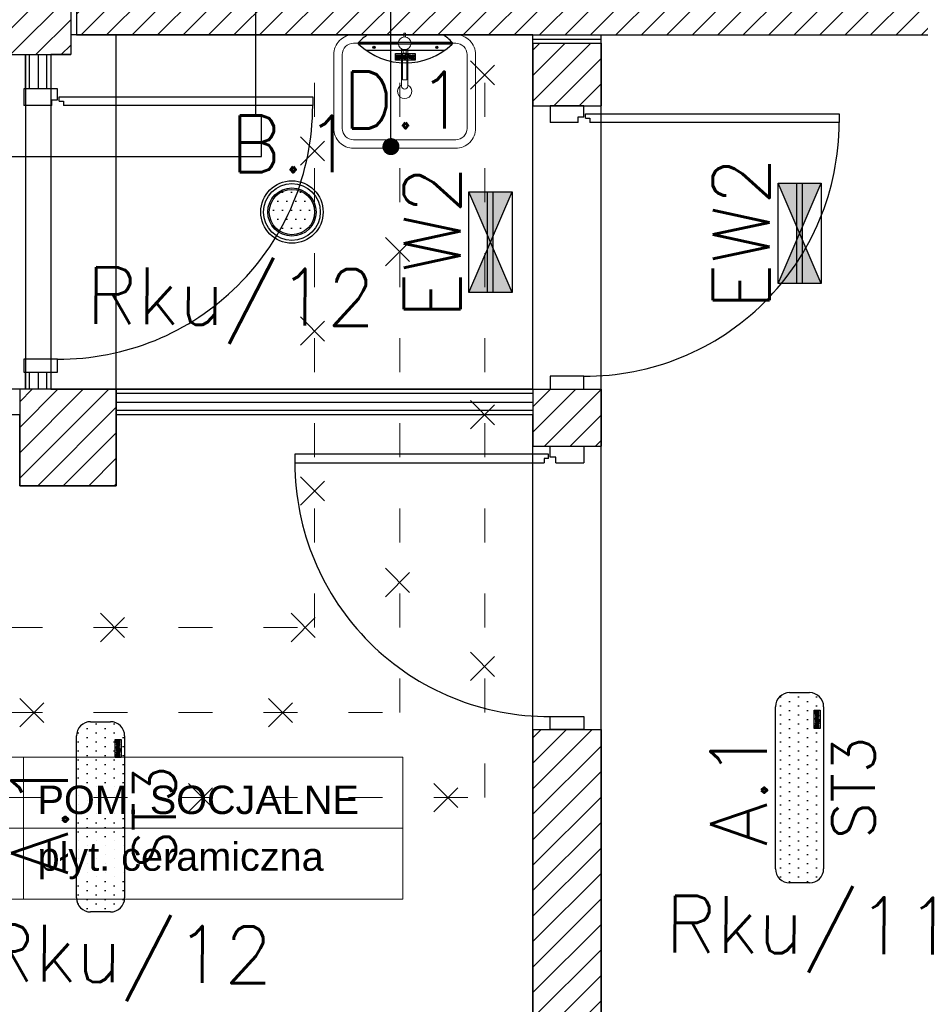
# Model space of a CAD drawing. Header units: millimetres. Extents: x 22250 to 51280, y -5012 to 7692.
# Tile 70 of 183: x 38748 to 39065, y 1827 to 2174. Entities that reach past the tile are written whole.
import ezdxf
from ezdxf import colors
from ezdxf.entities.mleader import LeaderData, LeaderLine
from ezdxf.enums import TextEntityAlignment as Align
from ezdxf.math import Vec2, Vec3

# ---------------------------------------------------------------- set-up
doc = ezdxf.new("R2010")
doc.units = ezdxf.units.MM
doc.linetypes.add('ACAD_ISO03W100', pattern=[30, 12, -18])
for name, color, linetype in [('_BI_LOGO', 140, 'Continuous'), ('_BI_OSW_OPIS', 140, 'Continuous'), ('_BI_OSW_OPRAWY', 140, 'Continuous'), ('E_podklad', 252, 'Continuous')]:
    doc.layers.add(name, color=color, linetype=linetype)
for name, color, linetype, lineweight in [('A_OPISY', 40, 'Continuous', 9), ('A_WYPOSAŻENIE', 181, 'Continuous', 9), ('E_Obwody', 3, 'Continuous', 13)]:
    doc.layers.add(name, color=color, linetype=linetype, lineweight=lineweight)
doc.styles.add('ARIAL', font='arial.ttf')
doc.styles.add('romans', font='romans.shx')
doc.styles.get("Standard").update_dxf_attribs({"font": 'arial.ttf'})
doc.linetypes.add('BATTING', pattern='A,0.0001,-0.1,[134,ltypeshp.shx,S=0.1,R=0,X=-0.1,Y=0],-0.2,[134,ltypeshp.shx,S=0.1,R=180,X=0.1,Y=0],-0.1', length=0.4001)
pattern_1 = [(45, (22896.237, -15796.4403), (-4.490128, 4.490128), [])]

# ---------------------------------------------------------------- blocks, each defined once
blk = doc.blocks.new('um1')
at = {"layer": 'A_WYPOSAŻENIE', "ltscale": 0.5}
for points in [[(-2506.53, 3366.84), (-2524.27, 3366.84, 0.414214), (-2531.27, 3359.84), (-2531.27, 3333.84, 0.414214), (-2524.27, 3326.84), (-2488.27, 3326.84, 0.414214), (-2481.27, 3333.84), (-2481.27, 3359.84, 0.414214), (-2488.27, 3366.84), (-2506.01, 3366.84)], [(-2508.52, 3363.84), (-2524.27, 3363.84, 0.414214), (-2528.27, 3359.84), (-2528.27, 3333.84, 0.414214), (-2524.27, 3329.84), (-2488.27, 3329.84, 0.414214), (-2484.27, 3333.84), (-2484.27, 3359.84, 0.414214), (-2488.27, 3363.84), (-2504.02, 3363.84)]]:
    blk.add_lwpolyline(points, format="xyb", dxfattribs=at)
at = {"layer": 'A_WYPOSAŻENIE'}
for points in [[(-2506.53, 3366.08), (-2506.53, 3367.35), (-2506.01, 3367.35), (-2506.01, 3366.08)], [(-2506.77, 3361.66), (-2506.77, 3360.3), (-2505.77, 3360.3), (-2505.77, 3361.66)]]:
    blk.add_lwpolyline(points, dxfattribs=at)
blk.add_lwpolyline([(-2507.42, 3361.92), (-2507.42, 3348.69, 0.869565), (-2505.12, 3348.69), (-2505.12, 3361.92)], format="xyb", dxfattribs=at)
blk.add_lwpolyline([(-2507.02, 3360.3), (-2505.52, 3360.3), (-2505.52, 3350.99), (-2507.02, 3350.99)], close=True, dxfattribs=at)
blk.add_circle((-2506.27, 3363.85), 2.25, dxfattribs=at)
at = {"layer": 'A_WYPOSAŻENIE', "ltscale": 0.5}
blk.add_arc((-2506.27, 3346.84), 2.5, 117.3871, 62.6129, dxfattribs=at)
blk = doc.blocks.new('*U216')
at = {"lineweight": 5}
for p, q in [((-75, -25), (-75, 25)), ((-75, 25), (0, 25)), ((0, 0), (0, 25)), ((0, 25), (133.76, 25)), ((133.76, 25), (133.76, -25)), ((-75, -25), (0, -25)), ((133.76, -25), (0, -25))]:
    blk.add_line(p, q, dxfattribs=at)
at = {"lineweight": 5, "ltscale": 18.5}
for p, q in [((0, 25), (0, -25)), ((-75, 0), (133.76, 0))]:
    blk.add_line(p, q, dxfattribs=at)
at = {"lineweight": 5, "ltscale": 18.5, "insert": (-5, -10.38), "char_height": 10, "attachment_point": 6, "style": 'ARIAL'}
blk.add_mtext('\\A1;m²', dxfattribs=at)
at = {"lineweight": 5, "style": 'ARIAL'}
blk.add_attdef('1NR', text='', height=10, dxfattribs=at).set_placement((-5, 5), align=Align.RIGHT)
blk.add_attdef('2POM', (5, 5), '', height=10, dxfattribs=at)
blk.add_attdef('4PL2', text='', height=10, dxfattribs=at).set_placement((-24.57, -5), align=Align.TOP_RIGHT)
blk.add_attdef('3POS', text='', height=10, dxfattribs=at).set_placement((5, -5), align=Align.TOP_LEFT)
blk = doc.blocks.new('_Dot')
at = {"color": 0, "linetype": 'ByBlock', "lineweight": -2}
blk.add_line((-0.5, 0), (-1, 0), dxfattribs=at)
at = {"color": 0, "linetype": 'ByBlock', "const_width": 0.5}
blk.add_lwpolyline([(-0.25, 0, 1), (0.25, 0, 1)], format="xyb", close=True, dxfattribs=at)
blk = doc.blocks.new('ROZBIÓRKI_DOM')
at = {"layer": 'A_OPISY', "color": 22, "linetype": 'ACAD_ISO03W100', "true_color": 0xe22908}
for p, q in [((18569.15, 7715.68), (18579.15, 7705.68)), ((18569.15, 7705.68), (18579.15, 7715.68)), ((18509.15, 7688.93), (18519.15, 7678.93)), ((18509.15, 7678.93), (18519.15, 7688.93)), ((18539.15, 7653.44), (18549.15, 7643.44)), ((18539.15, 7643.44), (18549.15, 7653.44)), ((18509.15, 7625.39), (18519.15, 7615.39)), ((18509.15, 7615.39), (18519.15, 7625.39)), ((18569.15, 7595.89), (18579.15, 7585.89)), ((18569.15, 7585.89), (18579.15, 7595.89)), ((18509.15, 7569.03), (18519.15, 7559.03)), ((18509.15, 7559.03), (18519.15, 7569.03)), ((18539.15, 7536.75), (18549.15, 7526.75)), ((18539.15, 7526.75), (18549.15, 7536.75)), ((18438.62, 7520.89), (18448.62, 7510.89)), ((18438.62, 7510.89), (18448.62, 7520.89)), ((18505.84, 7520.89), (18515.84, 7510.89)), ((18505.84, 7510.89), (18515.84, 7520.89)), ((18569.15, 7507.15), (18579.15, 7497.15)), ((18569.15, 7497.15), (18579.15, 7507.15)), ((18410.15, 7490.89), (18420.15, 7480.89)), ((18410.15, 7480.89), (18420.15, 7490.89)), ((18497.9, 7490.89), (18507.9, 7480.89)), ((18497.9, 7480.89), (18507.9, 7490.89)), ((18469.66, 7460.89), (18479.66, 7450.89)), ((18469.66, 7450.89), (18479.66, 7460.89)), ((18556.22, 7460.89), (18566.22, 7450.89)), ((18556.22, 7450.89), (18566.22, 7460.89))]:
    blk.add_line(p, q, dxfattribs=at)
for points in [[(18286.15, 7515.89), (18514.15, 7515.89), (18514.15, 7724.89)], [(18286.15, 7485.89), (18544.15, 7485.89), (18544.15, 7724.89)], [(18286.15, 7455.89), (18574.15, 7455.89), (18574.15, 7724.89)]]:
    blk.add_lwpolyline(points, dxfattribs=at)
blk = doc.blocks.new('B.1')
at = {"layer": '_BI_OSW_OPRAWY'}
h = blk.add_hatch(dxfattribs=at)
h.set_pattern_fill('DOTS', color=256, scale=2)
h.set_pattern_definition([(0, (-6795.4933, -6570), (1.5875, 3.175), [0, -3.175])])
h.paths.add_polyline_path([(8, 0, 1), (-8, 0, 1)])
for radius in [11, 10, 8.5, 8]:
    blk.add_circle((0, 0), radius, dxfattribs=at)
at = {"layer": '_BI_OSW_OPIS', "style": 'romans'}
blk.add_attdef('B.1', text='', height=20, dxfattribs=at).set_placement((0, 14), align=Align.CENTER)
blk = doc.blocks.new('BI_LOGO')
at = {"layer": '_BI_LOGO', "linetype": 'Continuous'}
for p, q in [((0, 2.16), (6.37, 2.16)), ((0, 0), (0, 2.16)), ((6.37, 0), (0, 0)), ((0.17, 0.57), (0.17, 1.93)), ((0.17, 1.93), (0.75, 1.93)), ((0.76, 0.57), (0.17, 0.57)), ((0.45, 1.67), (0.82, 1.67)), ((0.45, 1.39), (0.45, 1.67)), ((0.82, 1.39), (0.45, 1.39)), ((0.45, 1.16), (0.84, 1.16)), ((0.45, 0.81), (0.45, 1.16)), ((0.84, 0.81), (0.45, 0.81)), ((0.75, 1.93), (0.8, 1.93)), ((0.81, 0.57), (0.76, 0.57)), ((0.8, 1.93), (0.84, 1.92)), ((0.86, 0.57), (0.81, 0.57)), ((0.82, 1.67), (0.85, 1.67)), ((0.85, 1.4), (0.82, 1.39)), ((0.84, 1.92), (0.89, 1.92)), ((0.84, 1.16), (0.87, 1.16)), ((0.87, 0.82), (0.84, 0.81)), ((0.85, 1.67), (0.88, 1.66)), ((0.88, 1.4), (0.85, 1.4)), ((0.9, 0.57), (0.86, 0.57)), ((0.87, 1.16), (0.9, 1.15)), ((0.9, 0.82), (0.87, 0.82)), ((0.88, 1.66), (0.9, 1.65)), ((0.9, 1.42), (0.88, 1.4)), ((0.89, 1.92), (0.93, 1.91)), ((0.9, 1.65), (0.92, 1.63)), ((0.92, 1.43), (0.9, 1.42)), ((0.9, 1.15), (0.92, 1.13)), ((0.93, 0.84), (0.9, 0.82)), ((0.94, 0.58), (0.9, 0.57)), ((0.92, 1.63), (0.94, 1.61)), ((0.94, 1.45), (0.92, 1.43)), ((0.92, 1.13), (0.95, 1.12)), ((0.93, 1.91), (0.97, 1.91)), ((0.95, 0.85), (0.93, 0.84)), ((0.94, 1.61), (0.95, 1.59)), ((0.95, 1.47), (0.94, 1.45)), ((0.98, 0.59), (0.94, 0.58)), ((0.95, 1.59), (0.96, 1.57)), ((0.96, 1.5), (0.95, 1.47)), ((0.95, 1.12), (0.96, 1.1)), ((0.96, 0.87), (0.95, 0.85)), ((0.96, 1.57), (0.96, 1.54)), ((0.96, 1.54), (0.96, 1.52)), ((0.96, 1.52), (0.96, 1.5)), ((0.96, 1.1), (0.98, 1.08)), ((0.98, 0.89), (0.96, 0.87)), ((0.97, 1.91), (1, 1.9)), ((0.98, 1.08), (0.99, 1.05)), ((0.99, 0.92), (0.98, 0.89)), ((1.04, 0.61), (0.98, 0.59)), ((0.99, 1.05), (0.99, 1.03)), ((0.99, 1.03), (1, 1)), ((1, 0.94), (0.99, 0.92)), ((1, 1.9), (1.06, 1.88)), ((1, 1), (1, 0.97)), ((1, 0.97), (1, 0.94)), ((1.09, 0.63), (1.04, 0.61)), ((1.06, 1.88), (1.1, 1.86)), ((1.11, 1.31), (1.08, 1.29)), ((1.08, 1.29), (1.13, 1.27)), ((1.14, 0.66), (1.09, 0.63)), ((1.1, 1.86), (1.14, 1.83)), ((1.13, 1.33), (1.11, 1.31)), ((1.16, 1.36), (1.13, 1.33)), ((1.13, 1.27), (1.17, 1.25)), ((1.14, 1.83), (1.18, 1.79)), ((1.18, 0.69), (1.14, 0.66)), ((1.18, 1.39), (1.16, 1.36)), ((1.17, 1.25), (1.2, 1.22)), ((1.18, 1.79), (1.2, 1.76)), ((1.2, 1.43), (1.18, 1.39)), ((1.22, 0.74), (1.18, 0.69)), ((1.2, 1.76), (1.22, 1.72)), ((1.22, 1.46), (1.2, 1.43)), ((1.2, 1.22), (1.23, 1.18)), ((1.22, 1.72), (1.23, 1.68)), ((1.23, 1.5), (1.22, 1.46)), ((1.25, 0.79), (1.22, 0.74)), ((1.23, 1.68), (1.24, 1.64)), ((1.24, 1.54), (1.23, 1.5)), ((1.23, 1.18), (1.25, 1.13)), ((1.24, 1.64), (1.24, 1.59)), ((1.24, 1.59), (1.24, 1.54)), ((1.25, 1.13), (1.27, 1.1)), ((1.26, 0.83), (1.25, 0.79)), ((1.27, 0.87), (1.26, 0.83)), ((1.27, 1.15), (1.28, 1.19)), ((1.27, 1.1), (1.27, 1.15)), ((1.27, 1.05), (1.27, 1.1)), ((1.27, 1.01), (1.27, 1.05)), ((1.27, 0.96), (1.27, 1.01)), ((1.28, 0.91), (1.27, 0.96)), ((1.28, 0.91), (1.27, 0.87)), ((1.28, 1.19), (1.29, 1.23)), ((1.29, 0.88), (1.28, 0.91)), ((1.29, 1.23), (1.3, 1.27)), ((1.3, 0.84), (1.29, 0.88)), ((1.3, 1.27), (1.32, 1.32)), ((1.31, 0.81), (1.3, 0.84)), ((1.33, 0.77), (1.31, 0.81)), ((1.32, 1.32), (1.35, 1.37)), ((1.35, 0.73), (1.33, 0.77)), ((1.35, 1.37), (1.37, 1.41)), ((1.38, 0.7), (1.35, 0.73)), ((1.37, 1.41), (1.4, 1.44)), ((1.4, 0.67), (1.38, 0.7)), ((1.4, 1.44), (1.44, 1.48)), ((1.43, 0.64), (1.4, 0.67)), ((1.47, 0.62), (1.43, 0.64)), ((1.44, 1.48), (1.48, 1.51)), ((1.5, 0.59), (1.47, 0.62)), ((1.48, 1.51), (1.52, 1.54)), ((1.54, 0.58), (1.5, 0.59)), ((1.52, 1.54), (1.56, 1.56)), ((2.18, 0.99), (1.53, 0.98)), ((1.53, 0.98), (1.54, 0.93)), ((1.54, 0.93), (1.56, 0.88)), ((1.58, 0.56), (1.54, 0.58)), ((1.56, 1.56), (1.6, 1.57)), ((1.57, 1.22), (1.56, 1.17)), ((1.56, 1.17), (1.93, 1.17)), ((1.56, 0.88), (1.58, 0.83)), ((1.58, 1.27), (1.57, 1.22)), ((1.61, 1.31), (1.58, 1.27)), ((1.58, 0.83), (1.6, 0.8)), ((1.62, 0.55), (1.58, 0.56)), ((1.6, 1.57), (1.65, 1.58)), ((1.6, 0.8), (1.64, 0.77)), ((1.65, 1.34), (1.61, 1.31)), ((1.66, 0.54), (1.62, 0.55)), ((1.64, 0.77), (1.68, 0.76)), ((1.65, 1.58), (1.7, 1.59)), ((1.7, 1.36), (1.65, 1.34)), ((1.71, 0.53), (1.66, 0.54)), ((1.68, 0.76), (1.73, 0.75)), ((1.7, 1.59), (1.75, 1.59)), ((1.75, 1.36), (1.7, 1.36)), ((1.75, 0.53), (1.71, 0.53)), ((1.73, 0.75), (1.77, 0.75)), ((1.75, 1.59), (1.8, 1.59)), ((1.79, 1.35), (1.75, 1.36)), ((1.8, 0.53), (1.75, 0.53)), ((1.77, 0.75), (1.8, 0.76)), ((1.83, 1.33), (1.79, 1.35)), ((1.8, 1.59), (1.85, 1.58)), ((1.8, 0.76), (1.83, 0.77)), ((1.85, 0.54), (1.8, 0.53)), ((1.87, 1.3), (1.83, 1.33)), ((1.83, 0.77), (1.86, 0.79)), ((1.85, 1.58), (1.89, 1.57)), ((1.9, 0.55), (1.85, 0.54)), ((1.86, 0.79), (1.88, 0.81)), ((1.9, 1.26), (1.87, 1.3)), ((1.88, 0.81), (1.89, 0.83)), ((1.89, 1.57), (1.93, 1.56)), ((1.89, 0.83), (1.9, 0.86)), ((1.92, 1.22), (1.9, 1.26)), ((1.9, 0.86), (2.2, 0.86)), ((1.95, 0.56), (1.9, 0.55)), ((1.93, 1.17), (1.92, 1.22)), ((1.93, 1.56), (1.97, 1.54)), ((1.99, 0.59), (1.95, 0.56)), ((1.97, 1.54), (2.01, 1.51)), ((2.04, 0.61), (1.99, 0.59)), ((2.01, 1.51), (2.05, 1.49)), ((2.08, 0.64), (2.04, 0.61)), ((2.05, 1.49), (2.08, 1.45)), ((2.08, 1.45), (2.11, 1.42)), ((2.11, 0.68), (2.08, 0.64)), ((2.11, 1.42), (2.13, 1.38)), ((2.14, 0.72), (2.11, 0.68)), ((2.13, 1.38), (2.15, 1.34)), ((2.17, 0.76), (2.14, 0.72)), ((2.15, 1.34), (2.18, 1.29)), ((2.17, 1.06), (2.18, 1.11)), ((2.18, 0.99), (2.17, 1.06)), ((2.18, 0.8), (2.17, 0.76)), ((2.18, 1.29), (2.19, 1.25)), ((2.18, 1.15), (2.19, 1.19)), ((2.18, 1.11), (2.18, 1.15)), ((2.18, 0.96), (2.18, 0.99)), ((2.19, 0.91), (2.18, 0.96)), ((2.2, 0.86), (2.18, 0.8)), ((2.19, 1.24), (2.2, 1.28)), ((2.19, 1.25), (2.19, 1.24)), ((2.19, 1.19), (2.19, 1.24)), ((2.21, 0.86), (2.19, 0.91)), ((2.19, 0.46), (2.48, 0.46)), ((2.2, 0.4), (2.19, 0.46)), ((2.2, 1.28), (2.22, 1.32)), ((2.21, 0.36), (2.2, 0.4)), ((2.22, 0.81), (2.21, 0.86)), ((2.22, 0.33), (2.21, 0.36)), ((2.22, 1.32), (2.23, 1.37)), ((2.24, 0.77), (2.22, 0.81)), ((2.24, 0.32), (2.22, 0.33)), ((2.23, 1.37), (2.26, 1.41)), ((2.27, 0.73), (2.24, 0.77)), ((2.26, 0.29), (2.24, 0.32)), ((2.26, 1.41), (2.28, 1.45)), ((2.29, 0.26), (2.26, 0.29)), ((2.29, 0.7), (2.27, 0.73)), ((2.28, 1.45), (2.31, 1.48)), ((2.32, 0.66), (2.29, 0.7)), ((2.33, 0.23), (2.29, 0.26)), ((2.31, 1.48), (2.35, 1.51)), ((2.36, 0.63), (2.32, 0.66)), ((2.38, 0.21), (2.33, 0.23)), ((2.35, 1.51), (2.38, 1.54)), ((2.39, 0.61), (2.36, 0.63)), ((2.38, 1.54), (2.43, 1.56)), ((2.43, 0.18), (2.38, 0.21)), ((2.43, 0.59), (2.39, 0.61)), ((2.43, 1.56), (2.47, 1.57)), ((2.48, 0.58), (2.43, 0.59)), ((2.46, 0.17), (2.43, 0.18)), ((2.43, 0.18), (2.43, 0.18)), ((2.46, 1.15), (2.45, 1.1)), ((2.45, 1.1), (2.45, 1.05)), ((2.45, 1.05), (2.45, 1)), ((2.45, 1), (2.46, 0.96)), ((2.47, 1.19), (2.46, 1.15)), ((2.46, 0.96), (2.47, 0.92)), ((2.5, 0.16), (2.46, 0.17)), ((2.47, 1.57), (2.52, 1.58)), ((2.48, 1.22), (2.47, 1.19)), ((2.47, 0.92), (2.49, 0.88)), ((2.49, 1.26), (2.48, 1.22)), ((2.52, 0.57), (2.48, 0.58)), ((2.48, 0.46), (2.49, 0.43)), ((2.51, 1.28), (2.49, 1.26)), ((2.49, 0.88), (2.51, 0.85)), ((2.49, 0.43), (2.52, 0.41)), ((2.55, 0.16), (2.5, 0.16)), ((2.53, 1.31), (2.51, 1.28)), ((2.51, 0.85), (2.54, 0.83)), ((2.52, 1.58), (2.58, 1.58)), ((2.57, 0.57), (2.52, 0.57)), ((2.52, 0.41), (2.54, 0.38)), ((2.56, 1.32), (2.53, 1.31)), ((2.54, 0.83), (2.57, 0.8)), ((2.54, 0.38), (2.57, 0.37)), ((2.59, 0.16), (2.55, 0.16)), ((2.59, 1.34), (2.56, 1.32)), ((2.57, 0.8), (2.61, 0.79)), ((2.61, 0.57), (2.57, 0.57)), ((2.57, 0.37), (2.62, 0.37)), ((2.58, 1.58), (2.64, 1.58)), ((2.62, 1.34), (2.59, 1.34)), ((2.64, 0.15), (2.59, 0.16)), ((2.61, 0.79), (2.65, 0.79)), ((2.65, 0.57), (2.61, 0.57)), ((2.65, 1.35), (2.62, 1.34)), ((2.62, 0.37), (2.66, 0.37)), ((2.64, 1.58), (2.7, 1.57)), ((2.69, 0.15), (2.64, 0.15)), ((2.71, 1.34), (2.65, 1.35)), ((2.65, 0.79), (2.71, 0.79)), ((2.69, 0.58), (2.65, 0.57)), ((2.66, 0.37), (2.7, 0.37)), ((2.73, 0.59), (2.69, 0.58)), ((2.74, 0.16), (2.69, 0.15)), ((2.7, 1.57), (2.75, 1.55)), ((2.7, 0.37), (2.74, 0.38)), ((2.75, 1.33), (2.71, 1.34)), ((2.71, 0.79), (2.75, 0.81)), ((2.77, 0.6), (2.73, 0.59)), ((2.74, 0.38), (2.77, 0.39)), ((2.78, 0.16), (2.74, 0.16)), ((2.75, 1.55), (2.79, 1.52)), ((2.79, 1.3), (2.75, 1.33)), ((2.75, 0.81), (2.79, 0.83)), ((2.8, 0.62), (2.77, 0.6)), ((2.77, 0.39), (2.8, 0.41)), ((2.83, 0.17), (2.78, 0.16)), ((2.79, 1.52), (2.83, 1.49)), ((2.82, 1.27), (2.79, 1.3)), ((2.79, 0.83), (2.82, 0.87)), ((2.83, 0.64), (2.8, 0.62)), ((2.8, 0.41), (2.83, 0.43)), ((2.84, 1.22), (2.82, 1.27)), ((2.82, 0.87), (2.84, 0.91)), ((2.83, 1.49), (2.86, 1.44)), ((2.86, 0.67), (2.83, 0.64)), ((2.83, 0.43), (2.84, 0.46)), ((2.87, 0.18), (2.83, 0.17)), ((2.86, 1.17), (2.84, 1.22)), ((2.84, 0.91), (2.86, 0.96)), ((2.84, 0.46), (2.85, 0.5)), ((2.85, 0.5), (2.86, 0.54)), ((2.86, 1.44), (2.86, 1.56)), ((2.86, 1.56), (3.13, 1.56)), ((2.87, 1.12), (2.86, 1.17)), ((2.86, 0.96), (2.87, 1.01)), ((2.86, 0.58), (2.86, 0.67)), ((2.86, 0.54), (2.86, 0.58)), ((2.87, 1.06), (2.87, 1.12)), ((2.87, 1.01), (2.87, 1.06)), ((2.9, 0.19), (2.87, 0.18)), ((2.94, 0.2), (2.9, 0.19)), ((2.98, 0.23), (2.94, 0.2)), ((3.02, 0.26), (2.98, 0.23)), ((3.04, 0.29), (3.02, 0.26)), ((3.07, 0.33), (3.04, 0.29)), ((3.09, 0.38), (3.07, 0.33)), ((3.11, 0.43), (3.09, 0.38)), ((3.13, 0.49), (3.11, 0.43)), ((3.13, 1.56), (3.13, 0.72)), ((3.13, 0.72), (3.13, 0.67)), ((3.13, 0.67), (3.13, 0.62)), ((3.13, 0.62), (3.13, 0.58)), ((3.13, 0.58), (3.13, 0.53)), ((3.13, 0.53), (3.13, 0.49)), ((3.22, 0.55), (3.22, 1.9)), ((3.22, 1.9), (3.5, 1.9)), ((3.5, 0.55), (3.22, 0.55)), ((3.5, 1.9), (3.5, 1.46)), ((3.5, 1.46), (3.51, 1.49)), ((3.51, 1.22), (3.5, 1.18)), ((3.5, 1.18), (3.5, 1.13)), ((3.5, 1.13), (3.5, 1.08)), ((3.5, 1.08), (3.5, 0.55)), ((3.51, 1.49), (3.54, 1.51)), ((3.52, 1.25), (3.51, 1.22)), ((3.54, 1.28), (3.52, 1.25)), ((3.54, 1.51), (3.57, 1.53)), ((3.55, 1.3), (3.54, 1.28)), ((3.59, 1.33), (3.55, 1.3)), ((3.57, 1.53), (3.6, 1.55)), ((3.65, 1.35), (3.59, 1.33)), ((3.6, 1.55), (3.64, 1.56)), ((3.64, 1.56), (3.69, 1.58)), ((3.7, 1.36), (3.65, 1.35)), ((3.69, 1.58), (3.73, 1.58)), ((3.74, 1.35), (3.7, 1.36)), ((3.73, 1.58), (3.77, 1.59)), ((3.77, 1.33), (3.74, 1.35)), ((3.77, 1.59), (3.81, 1.59)), ((3.8, 1.31), (3.77, 1.33)), ((3.82, 1.29), (3.8, 1.31)), ((3.81, 1.59), (3.86, 1.58)), ((3.83, 1.26), (3.82, 1.29)), ((3.84, 1.23), (3.83, 1.26)), ((3.85, 1.19), (3.84, 1.23)), ((3.85, 1.15), (3.85, 1.19)), ((3.85, 1.1), (3.85, 1.15)), ((3.85, 0.56), (3.85, 1.1)), ((4.13, 0.56), (3.85, 0.56)), ((3.86, 1.58), (3.9, 1.57)), ((3.9, 1.57), (3.94, 1.56)), ((3.94, 1.56), (3.98, 1.54)), ((3.98, 1.54), (4.01, 1.51)), ((4.01, 1.51), (4.04, 1.48)), ((4.04, 1.48), (4.07, 1.45)), ((4.07, 1.45), (4.09, 1.41)), ((4.09, 1.41), (4.11, 1.36)), ((4.11, 1.36), (4.12, 1.31)), ((4.12, 1.31), (4.12, 1.27)), ((4.12, 1.27), (4.13, 1.22)), ((4.13, 1.22), (4.13, 1.17)), ((4.13, 1.17), (4.13, 0.56)), ((4.14, 1.14), (4.15, 1.18)), ((4.14, 1.09), (4.14, 1.14)), ((4.14, 1.05), (4.14, 1.09)), ((4.14, 1), (4.14, 1.05)), ((4.14, 0.96), (4.14, 1)), ((4.15, 0.92), (4.14, 0.96)), ((4.15, 1.18), (4.16, 1.23)), ((4.16, 0.88), (4.15, 0.92)), ((4.16, 1.23), (4.17, 1.27)), ((4.17, 0.84), (4.16, 0.88)), ((4.17, 1.27), (4.19, 1.32)), ((4.18, 0.8), (4.17, 0.84)), ((4.2, 0.77), (4.18, 0.8)), ((4.19, 1.32), (4.22, 1.36)), ((4.22, 0.73), (4.2, 0.77)), ((4.22, 1.36), (4.24, 1.4)), ((4.25, 0.69), (4.22, 0.73)), ((4.24, 1.4), (4.28, 1.44)), ((4.28, 0.66), (4.25, 0.69)), ((4.28, 1.44), (4.31, 1.47)), ((4.31, 0.64), (4.28, 0.66)), ((4.31, 1.47), (4.35, 1.5)), ((4.34, 0.61), (4.31, 0.64)), ((4.38, 0.59), (4.34, 0.61)), ((4.35, 1.5), (4.39, 1.53)), ((4.41, 0.57), (4.38, 0.59)), ((4.39, 1.53), (4.43, 1.55)), ((5.09, 0.98), (4.41, 0.97)), ((4.41, 0.97), (4.41, 0.93)), ((4.41, 0.93), (4.43, 0.87)), ((4.45, 0.55), (4.41, 0.57)), ((4.43, 1.55), (4.47, 1.57)), ((4.44, 1.22), (4.43, 1.16)), ((4.43, 1.16), (4.79, 1.16)), ((4.43, 0.87), (4.45, 0.83)), ((4.46, 1.27), (4.44, 1.22)), ((4.45, 0.83), (4.48, 0.79)), ((4.49, 0.54), (4.45, 0.55)), ((4.49, 1.32), (4.46, 1.27)), ((4.47, 1.57), (4.52, 1.58)), ((4.48, 0.79), (4.51, 0.77)), ((4.52, 1.34), (4.49, 1.32)), ((4.54, 0.53), (4.49, 0.54)), ((4.51, 0.77), (4.56, 0.75)), ((4.52, 1.58), (4.57, 1.58)), ((4.57, 1.35), (4.52, 1.34)), ((4.58, 0.53), (4.54, 0.53)), ((4.56, 0.75), (4.6, 0.75)), ((4.57, 1.58), (4.62, 1.59)), ((4.63, 1.36), (4.57, 1.35)), ((4.62, 0.53), (4.58, 0.53)), ((4.6, 0.75), (4.64, 0.75)), ((4.62, 1.59), (4.67, 1.58)), ((4.67, 0.53), (4.62, 0.53)), ((4.67, 1.35), (4.63, 1.36)), ((4.64, 0.75), (4.67, 0.75)), ((4.67, 1.58), (4.72, 1.58)), ((4.71, 1.33), (4.67, 1.35)), ((4.67, 0.75), (4.7, 0.76)), ((4.72, 0.54), (4.67, 0.53)), ((4.7, 0.76), (4.73, 0.78)), ((4.74, 1.3), (4.71, 1.33)), ((4.72, 1.58), (4.76, 1.57)), ((4.77, 0.54), (4.72, 0.54)), ((4.73, 0.78), (4.75, 0.8)), ((4.77, 1.26), (4.74, 1.3)), ((4.75, 0.8), (4.77, 0.83)), ((4.76, 1.57), (4.8, 1.55)), ((4.79, 1.21), (4.77, 1.26)), ((4.77, 0.83), (4.78, 0.86)), ((4.82, 0.56), (4.77, 0.54)), ((4.78, 0.86), (5.07, 0.85)), ((4.79, 1.16), (4.79, 1.21)), ((4.8, 1.55), (4.85, 1.53)), ((4.87, 0.58), (4.82, 0.56)), ((4.85, 1.53), (4.88, 1.51)), ((4.91, 0.61), (4.87, 0.58)), ((4.88, 1.51), (4.92, 1.48)), ((4.95, 0.64), (4.91, 0.61)), ((4.92, 1.48), (4.95, 1.45)), ((4.95, 1.45), (4.98, 1.41)), ((4.98, 0.67), (4.95, 0.64)), ((4.98, 1.41), (5, 1.37)), ((5.01, 0.71), (4.98, 0.67)), ((5, 1.37), (5.03, 1.33)), ((5.04, 0.75), (5.01, 0.71)), ((5.03, 1.33), (5.05, 1.29)), ((5.06, 0.8), (5.04, 0.75)), ((5.05, 1.29), (5.06, 1.25)), ((5.06, 1.25), (5.07, 1.21)), ((5.07, 0.85), (5.06, 0.8)), ((5.07, 1.21), (5.08, 1.17)), ((5.08, 1.17), (5.08, 1.12)), ((5.08, 1.12), (5.09, 1.08)), ((5.09, 1.08), (5.09, 1.03)), ((5.09, 1.03), (5.09, 0.98)), ((5.1, 0.55), (5.1, 1.91)), ((5.1, 1.91), (5.37, 1.91)), ((5.37, 0.55), (5.1, 0.55)), ((5.37, 1.91), (5.37, 0.55)), ((5.47, 0.54), (5.47, 1.9)), ((5.47, 1.9), (5.74, 1.9)), ((5.74, 0.54), (5.47, 0.54)), ((5.74, 1.9), (5.74, 0.54)), ((5.84, 1.65), (5.84, 1.91)), ((5.84, 1.91), (6.11, 1.91)), ((6.11, 1.65), (5.84, 1.65)), ((5.84, 0.55), (5.84, 1.55)), ((5.84, 1.55), (6.11, 1.55)), ((6.11, 0.55), (5.84, 0.55)), ((6.11, 1.91), (6.11, 1.65)), ((6.11, 1.55), (6.11, 0.55)), ((6.37, 2.16), (6.37, 0))]:
    blk.add_line(p, q, dxfattribs=at)
blk = doc.blocks.new('D.1_K')
at = {"layer": '_BI_OSW_OPRAWY'}
for p, q in [((-13.83, 5.5), (13.83, 5.5)), ((-11.38, 4.68), (-10.81, 4.12)), ((11.38, 4.68), (10.81, 4.12)), ((-16.5, 3.3), (16.5, 3.3)), ((-16.5, 2.75), (-16.5, 3.3)), ((-16.5, 2.75), (16.5, 2.75)), ((-13.2, 0), (13.2, 0)), ((16.5, 3.3), (16.5, 2.75))]:
    blk.add_line(p, q, dxfattribs=at)
for centre in [(-11.09, 4.4), (11.09, 4.4)]:
    blk.add_circle(centre, 0.398, dxfattribs=at)
for centre, radius, start, end in [((0, -14.02), 23.92, 46.3972, 133.6028), ((-6.6, 11.27), 13.06, 220.7321, 239.6568), ((6.6, 11.27), 13.06, 300.3432, 319.2679)]:
    blk.add_arc(centre, radius, start, end, dxfattribs=at)
at = {"layer": '_BI_OSW_OPRAWY', "xscale": 1.099999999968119, "yscale": 1.099999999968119, "zscale": 1.099999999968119}
blk.add_blockref('BI_LOGO', (-3.5, 6.6), dxfattribs=at)
at = {"layer": '_BI_OSW_OPIS', "style": 'romans'}
blk.add_attdef('D.1', text='', height=20, dxfattribs=at).set_placement((-1.5, 12.3), align=Align.CENTER)
blk = doc.blocks.new('EW2')
at = {"layer": '_BI_OSW_OPRAWY'}
h = blk.add_hatch(color=1, dxfattribs=at)
h.paths.add_polyline_path([(17.7, -7.6), (17.7, 7.6), (0, 0)])
h.paths.add_polyline_path([(0, 0), (-17.7, 7.6), (-17.7, -7.6)])
h = blk.add_hatch(color=256, dxfattribs=at)
h.paths.add_polyline_path([(2.76, 1), (-2.76, 1), (0, 0)])
h.paths.add_polyline_path([(0, 0), (-2.76, 1), (-17.7, 1), (-17.7, -1), (-2.76, -1)])
h.paths.add_polyline_path([(-2.76, -1), (2.76, -1), (0, 0)])
h.paths.add_polyline_path([(0, 0), (2.76, -1), (17.7, -1), (17.7, 1), (2.76, 1)])
for p, q in [((-17.7, -7.6), (17.7, 7.6)), ((-17.7, 7.6), (17.7, -7.6)), ((-17.7, 1), (17.7, 1)), ((-17.7, -1), (17.7, -1))]:
    blk.add_line(p, q, dxfattribs=at)
blk.add_lwpolyline([(-17.7, 7.6), (17.7, 7.6), (17.7, -7.6), (-17.7, -7.6), (-17.7, 7.6)], dxfattribs=at)
at = {"layer": '_BI_OSW_OPIS', "color": 1, "style": 'romans'}
blk.add_attdef('EW2', text='', height=20, dxfattribs=at).set_placement((0, 10.6), align=Align.CENTER)
blk = doc.blocks.new('A.1 ST3')
at = {"layer": '_BI_OSW_OPRAWY'}
h = blk.add_hatch(dxfattribs=at)
h.set_pattern_fill('DOTS', color=256, scale=2)
h.set_pattern_definition([(0, (-2345.8168, -6450), (1.5875, 3.175), [0, -3.175])])
h.paths.add_polyline_path([(33.55, 3.5, 0.414214), (28.55, 8.5), (-28.55, 8.5, 0.414214), (-33.55, 3.5), (-33.55, -3.5, 0.414214), (-28.55, -8.5), (28.55, -8.5, 0.414214), (33.55, -3.5)])
h.paths.add_polyline_path([(20.95, -5.12), (27.31, -5.12), (27.31, -7.27), (20.95, -7.27)], flags=16)
h.paths.add_polyline_path([(22.37, -6.1), (22.3, -6.08), (22.3, -6.1)], flags=0)
h.paths.add_polyline_path([(21.79, -6.11), (22.02, -6.14), (22.03, -6.11)], flags=0)
h.paths.add_polyline_path([(22.08, -5.94), (22.1, -5.91), (21.88, -5.66), (22.06, -5.96)], flags=0)
h.paths.add_polyline_path([(22.16, -5.55), (22.14, -5.51), (22.12, -5.48), (22.09, -5.45), (22.05, -5.42), (22, -5.39), (21.95, -5.37), (21.91, -5.36), (21.87, -5.36), (21.83, -5.35), (21.79, -5.35), (21.74, -5.34), (21.7, -5.34), (21.4, -5.34), (21.4, -5.6), (21.76, -5.6), (22.13, -5.63), (21.94, -5.78), (22.14, -6.04), (22.27, -5.9)], flags=0)
h.paths.add_polyline_path([(21.12, -5.34), (21.12, -6.46), (21.4, -6.46), (21.4, -6.11)], flags=0)
h.paths.add_polyline_path([(23.06, -6.29), (22.85, -6.01), (22.97, -6.29)], flags=0)
h.paths.add_polyline_path([(23.07, -6.41), (23.07, -6.38), (23.02, -6.4), (23.03, -6.41)], flags=0)
h.paths.add_polyline_path([(22.6, -5.93), (22.64, -5.92), (23.02, -5.87), (23.06, -5.86), (23.05, -5.85), (23.03, -5.82), (22.99, -5.79), (22.96, -5.76), (22.92, -5.73), (22.88, -5.72), (22.84, -5.7), (22.79, -5.69), (22.76, -5.68), (22.56, -5.96)], flags=0)
h.paths.add_polyline_path([(22.5, -6.39), (22.53, -6.44), (22.55, -6.48), (22.58, -6.5), (22.63, -6.51), (22.68, -6.52), (22.72, -6.52), (23.08, -6.45), (23.1, -6.32), (22.53, -6.64), (22.49, -6.34)], flags=0)
h.paths.add_polyline_path([(23.58, -5.69), (23.81, -5.72), (23.81, -5.64), (23.47, -5.69), (23.52, -5.69)], flags=0)
h.paths.add_polyline_path([(25.15, -5.79), (25.1, -6.09), (25.17, -5.8)], flags=0)
h.paths.add_polyline_path([(25.35, -6.3), (25.36, -6.35), (25.38, -6.4), (25.38, -6.41), (25.78, -6.41), (25.76, -6.29)], flags=0)
h.paths.add_polyline_path([(26.05, -6.11), (26.03, -6.11), (26.05, -6.34)], flags=0)
h.paths.add_polyline_path([(25.08, -6.59), (25.09, -6.6), (25.08, -5.96)], flags=0)
h.paths.add_polyline_path([(26.32, -5.37), (26.69, -5.37), (26.78, -5.37), (26.78, -5.36), (27.06, -5.36), (27.06, -5.62), (27.06, -5.72), (27.06, -5.72), (27.06, -6.72), (26.79, -6.72), (26.69, -6.72), (26.69, -6.73), (26.32, -6.73)], flags=0)
h.paths.add_polyline_path([(21.71, -6.71), (21.76, -6.7), (21.8, -6.7), (21.85, -6.7), (21.89, -6.69), (21.93, -6.68), (21.98, -6.67), (22.04, -6.64), (22.09, -6.61), (22.13, -6.58), (22.16, -6.54), (22.24, -6.41), (22.22, -6.37), (22.19, -6.58), (22.22, -6.59), (22.21, -6.17), (22.14, -5.95), (22.46, -5.74), (22.5, -5.72), (22.55, -5.7), (22.93, -5.61), (23.14, -6.01), (23.15, -5.99), (23.16, -5.95), (23.18, -5.91), (23.35, -5.58), (23.68, -5.71), (24.16, -5.71), (24.16, -5.37), (24.44, -5.37), (24.44, -5.65), (25.07, -5.71), (25.07, -5.83), (25.51, -5.67), (25.5, -5.69), (25.84, -5.64), (25.97, -5.94), (25.95, -5.9), (25.93, -5.86), (25.9, -5.82), (25.87, -5.79), (25.83, -5.76), (25.79, -5.74), (25.75, -5.72), (25.71, -5.71), (25.66, -5.69), (25.62, -5.69), (25.6, -5.69), (25.6, -5.7), (25.72, -6.01), (25.69, -5.97), (25.65, -5.94), (25.61, -5.92), (25.57, -5.92), (25.52, -5.92), (25.47, -5.93), (25.22, -6.1), (25.02, -5.83), (25.05, -5.88), (25.4, -5.71), (25.84, -6.11), (25.6, -6.74), (25.62, -6.74), (25.67, -6.74), (25.72, -6.73), (25.77, -6.71), (25.81, -6.69), (25.86, -6.67), (25.9, -6.64), (25.93, -6.6), (25.96, -6.56), (25.98, -6.52), (26, -6.47), (26.11, -6.09), (25.93, -5.86), (26.13, -6.17), (25.89, -6.76), (25.21, -6.73), (25.2, -6.72), (24.8, -6.72), (24.8, -6.17), (24.8, -6.12), (24.79, -6.08), (24.79, -6.04), (24.78, -6.01), (24.76, -5.98), (24.74, -5.96), (24.72, -5.94), (24.68, -5.93), (24.64, -5.92), (24.59, -5.92), (24.54, -5.95), (24.5, -5.97), (24.48, -5.99), (24.46, -6.02), (24.45, -6.06), (24.45, -6.09), (24.44, -6.14), (24.44, -6.19), (24.44, -6.72), (24.2, -6.72), (23.87, -7.14), (23.49, -7.11), (23.45, -7.11), (23.41, -7.1), (23.37, -7.09), (23.32, -7.07), (23.28, -7.04), (22.98, -6.82), (23.01, -6.75), (22.99, -6.75), (23.04, -6.8), (23.06, -6.72), (22.37, -6.75), (22.3, -6.58), (21.84, -6.71)], flags=0)
h.paths.add_polyline_path([(23.14, -6.02), (23.2, -6.26), (23.25, -6.3), (23.26, -6.28), (23.12, -5.98)], flags=0)
h.paths.add_polyline_path([(22.12, -6.23), (22.27, -6.5), (22.11, -6.17), (22.29, -5.91)], flags=0)
h.paths.add_polyline_path([(23.53, -5.72), (23.77, -6.01), (23.79, -6.05), (23.8, -6.1), (23.81, -6.15), (23.82, -6.21), (23.81, -6.27), (23.81, -6.31), (23.81, -6.77), (23.17, -6.65), (23.13, -6.32), (23.14, -6.37), (23.15, -6.41), (23.22, -6.6), (23.42, -6.81), (23.42, -6.81), (23.66, -6.7), (23.65, -6.69), (23.61, -6.7), (23.76, -6.41), (23.73, -6.44), (23.46, -6.62), (23.4, -6.27), (23.4, -6.23), (23.4, -6.17), (23.41, -6.13), (23.41, -6.08)], flags=0)
h.paths.add_polyline_path([(23.65, -6.48), (23.84, -6.42), (23.76, -7.11), (23.77, -7.1), (23.81, -7.09), (23.85, -7.08), (23.89, -7.07), (23.93, -7.04), (24.08, -6.91), (24.08, -6.66), (24.08, -6.81), (24.08, -6.71), (24.06, -7.08), (23.6, -7.13), (23.27, -6.52)], flags=0)
h.paths.add_polyline_path([(24.67, -5.69), (25.02, -5.65), (25.07, -6), (25.1, -6.37), (25.17, -6.7), (25.48, -6.74), (25.14, -6.67), (25.1, -6.36), (25.1, -6.37), (25.07, -6), (25.06, -5.96), (25.06, -5.91), (24.95, -5.61), (24.63, -5.7)], flags=0)
h.paths.add_polyline_path([(25.16, -5.91), (24.99, -6.24), (25.15, -6.51), (24.99, -6.18)], flags=0)
for p, q in [((-28.55, 8.5), (28.55, 8.5)), ((-33.55, -3.5), (-33.55, 3.5)), ((33.55, 3.5), (33.55, -3.5)), ((28.55, -8.5), (-28.55, -8.5))]:
    blk.add_line(p, q, dxfattribs=at)
for centre, start, end in [((-28.55, 3.5), 90, 180), ((28.55, 3.5), 0, 90), ((-28.55, -3.5), 180, 270), ((28.55, -3.5), 270, 0)]:
    blk.add_arc(centre, 5, start, end, dxfattribs=at)
blk.add_blockref('BI_LOGO', (20.95, -7.27), dxfattribs=at)
at = {"layer": '_BI_OSW_OPIS', "style": 'romans'}
blk.add_attdef('A.1', text='', height=20, dxfattribs=at).set_placement((0, 11.5), align=Align.CENTER)
blk.add_attdef('ST3', text='', height=15, dxfattribs=at).set_placement((0, -11.5), align=Align.TOP_CENTER)

msp = doc.modelspace()

# ---------------------------------------------------------------- hatches: boundary and pattern name
at = {"layer": 'E_podklad'}
h = msp.add_hatch(dxfattribs=at)
h.set_pattern_fill('ANSI31', color=256, scale=2)
h.set_pattern_definition(pattern_1)
h.paths.add_polyline_path([(39412.73, 2212.13), (38810.73, 2212.13), (38810.73, 2865.13), (38767.73, 2865.13), (38767.73, 2169.13), (39412.73, 2169.13)])
h.paths.add_polyline_path([(38765.73, 2865.13), (38738.73, 2865.13), (38738.73, 2574.13), (38723.73, 2574.13), (38723.73, 2205.13), (38580.73, 2205.13), (38580.73, 2162.13), (38765.73, 2162.13)])
h.paths.add_polyline_path([(38810.73, 3149.13), (38738.73, 3149.13), (38738.73, 3093.13), (38810.73, 3093.13)])
h.paths.add_polyline_path([(38810.73, 3444.13), (38767.73, 3444.13), (38767.73, 3379.13), (38810.73, 3379.13)])
h.paths.add_polyline_path([(38767.73, 3444.13), (38738.73, 3444.13), (38738.73, 3379.13), (38767.73, 3379.13)])
h.paths.add_polyline_path([(38838.73, 3487.13), (38767.73, 3487.13), (38767.73, 3492.13), (38592.76, 3492.13), (38592.76, 3484.13), (38592.73, 3449.13), (38724.73, 3449.13), (38724.73, 3444.13), (38838.73, 3444.13)])
h.paths.add_polyline_path([(39119.73, 3487.13), (39075.73, 3487.13), (39075.73, 3479.13), (39075.73, 3444.13), (39119.73, 3444.13)])
h.paths.add_polyline_path([(38366.73, 3492.13), (38315.73, 3492.13), (38315.73, 3484.13), (38315.73, 3449.13), (38366.73, 3449.13)])
h.paths.add_polyline_path([(38089.73, 3492.13), (37902.73, 3492.13), (37902.73, 3376.13), (37910.73, 3376.13), (37945.73, 3376.13), (37945.73, 3449.13), (38089.73, 3449.13)])
h.paths.add_polyline_path([(37945.73, 3156.13), (37902.73, 3156.13), (37902.73, 3100.13), (37910.73, 3100.13), (37945.73, 3100.13)])
h.paths.add_polyline_path([(37945.73, 2868.13), (37902.73, 2868.13), (37902.73, 2268.13), (37945.73, 2268.13)])
h.paths.add_polyline_path([(38421.73, 2053.13), (37945.73, 2053.13), (37945.73, 2072.13), (37902.73, 2072.13), (37902.73, 2010.13), (38421.73, 2010.13), (38421.73, 2022.05)])
h.paths.add_polyline_path([(38623.73, 2053.13), (38599.73, 2053.13), (38580.73, 2053.13), (38521.73, 2053.13), (38521.73, 2010.13), (38623.73, 2010.13)])
h = msp.add_hatch(dxfattribs=at)
h.set_pattern_fill('ANSI31', color=256, scale=2)
h.set_pattern_definition(pattern_1)
h.paths.add_polyline_path([(38781.73, 2044.13), (38747.73, 2044.13), (38747.73, 2010.13), (38781.73, 2010.13)])
h.paths.add_polyline_path([(38723.73, 2313.13), (38560.73, 2313.13), (38560.73, 2287.13), (38580.64, 2287.13), (38590.73, 2287.13), (38590.73, 2297.13), (38723.73, 2297.13)])
h.paths.add_polyline_path([(38068.73, 2287.13), (38068.73, 2302.13), (38460.73, 2302.13), (38460.73, 2287.13), (38460.73, 2313.13), (37945.73, 2313.13), (37945.73, 2287.13)])
at = {"layer": 'E_podklad', "ltscale": 2}
h = msp.add_hatch(dxfattribs=at)
h.set_pattern_fill('ANSI31', color=256, scale=2)
h.set_pattern_definition([(45, (21569.699, -18526.9925), (-4.490128, 4.490128), [])])
h.paths.add_polyline_path([(39536.73, 2166.13), (39512.73, 2166.13), (39512.73, 1778.13), (39536.73, 1778.13)])
h.paths.add_polyline_path([(39073.73, 1778.13), (39073.73, 1754.13), (39202.96, 1754.13), (39202.96, 1778.13)])
h.paths.add_polyline_path([(38838.73, 1778.13), (38838.73, 1754.13), (38973.73, 1754.13), (38973.73, 1778.13)])
h.paths.add_polyline_path([(38952.73, 1924.13), (38928.73, 1924.13), (38928.73, 1778.13), (38952.73, 1778.13)])
h.paths.add_polyline_path([(38952.73, 2024.13), (38952.73, 2044.13), (38928.73, 2044.13), (38928.73, 2024.13)])
h.paths.add_polyline_path([(38952.73, 2166.13), (38928.73, 2166.13), (38928.73, 2144.13), (38952.73, 2144.13)])
h.paths.add_polyline_path([(38623.73, 2007.13), (38599.73, 2007.13), (38599.73, 1754.13), (38688.73, 1754.13), (38688.73, 1762.13), (38688.73, 1778.13), (38623.73, 1778.13)])
h.paths.add_polyline_path([(39663.73, 1754.13), (39663.73, 1778.13), (39202.96, 1778.13), (39202.96, 1754.13)])
h.paths.add_polyline_path([(39813.73, 1778.13), (39813.73, 1754.13), (39927.73, 1754.13), (39927.73, 1994.13), (39927.73, 2012.13), (39903.73, 2012.13), (39903.73, 1994.13), (39903.73, 1778.13)])

# ---------------------------------------------------------------- linework, layer by layer
for p, q in [((38765.73, 2865.13), (38765.73, 2162.13)), ((38767.73, 2865.13), (38767.73, 2169.13)), ((38781.73, 2044.13), (38781.73, 2169.13)), ((38928.73, 2166.13), (38928.73, 2169.13)), ((38952.73, 2166.13), (38952.73, 2169.13)), ((38928.73, 2166.13), (38928.73, 2144.13)), ((38928.73, 2166.13), (38952.73, 2166.13)), ((38952.73, 2166.13), (38952.73, 2144.13)), ((38580.73, 2162.13), (38765.73, 2162.13)), ((38928.73, 2144.13), (38952.73, 2144.13)), ((38781.73, 2044.13), (38781.73, 2035.13)), ((38928.73, 2044.13), (38781.73, 2044.13)), ((38781.73, 2044.13), (38781.73, 2035.13)), ((38928.73, 2042.63), (38781.73, 2042.63)), ((38928.73, 2044.13), (38928.73, 2024.13)), ((38928.73, 2044.13), (38952.73, 2044.13)), ((38952.73, 2044.13), (38952.73, 2024.13)), ((38928.73, 2036.63), (38781.73, 2036.63)), ((38928.73, 2035.13), (38781.73, 2035.13)), ((38952.73, 2024.13), (38952.73, 2029.13)), ((38928.73, 2024.13), (38952.73, 2024.13)), ((38928.73, 1924.13), (38928.73, 1778.13)), ((38928.73, 1924.13), (38952.73, 1924.13)), ((38952.73, 1778.13), (38952.73, 1924.13)), ((38952.73, 1924.13), (38952.73, 1778.13))]:
    msp.add_line(p, q, dxfattribs=at)
at = {"layer": 'E_podklad'}
msp.add_line((38831.02, 2140.72), (38831.02, 2349.27), dxfattribs=at)
at = {"layer": 'E_podklad', "linetype": 'BATTING', "ltscale": 3}
msp.add_line((38928.73, 2167.63), (38952.73, 2167.63), dxfattribs=at)
at = {"layer": 'E_podklad', "linetype": 'BATTING', "ltscale": 7}
for p, q in [((38754.23, 2162.13), (38754.23, 2150.11)), ((38754.23, 2050.11), (38754.23, 2044.13)), ((38781.73, 2039.63), (38928.73, 2039.63))]:
    msp.add_line(p, q, dxfattribs=at)
at = {"layer": 'E_podklad', "color": 144, "true_color": 0x007cb0}
for p, q in [((38759.07, 2144.15), (38759.07, 2146.13)), ((38759.07, 2146.13), (38761.06, 2146.13)), ((38761.63, 2145.72), (38763.18, 2145.72)), ((38763.18, 2145.72), (38763.18, 2144.17)), ((38944.7, 2138.17), (38944.7, 2140.16)), ((38944.7, 2140.16), (38946.69, 2140.16)), ((38947.26, 2139.74), (38948.81, 2139.74)), ((38948.81, 2139.74), (38948.81, 2138.2)), ((38934.19, 2019.74), (38932.64, 2019.74)), ((38932.64, 2019.74), (38932.64, 2018.2)), ((38936.75, 2020.16), (38934.77, 2020.16)), ((38936.75, 2018.17), (38936.75, 2020.16))]:
    msp.add_line(p, q, dxfattribs=at)
at = {"layer": 'E_podklad', "ltscale": 2}
for points in [[(38928.73, 2169.13), (38765.73, 2169.13), (38765.73, 2162.13), (38758.73, 2162.13), (38758.73, 2044.13), (38928.73, 2044.13), (38928.73, 2169.13)], [(38767.73, 2169.13), (39412.73, 2169.13)], [(38952.73, 2169.13), (39512.73, 2169.13), (39512.73, 2029.13), (39092.73, 2029.13), (39092.73, 1778.13), (38952.73, 1778.13), (38952.73, 2169.13)], [(38595.73, 2162.13), (38749.73, 2162.13), (38749.73, 2044.13), (38623.73, 2044.13), (38623.73, 2053.13), (38595.73, 2053.13), (38595.73, 2162.13)], [(38623.73, 2035.13), (38623.73, 1778.13), (38928.73, 1778.13), (38928.73, 2035.13), (38781.73, 2035.13), (38781.73, 2010.13), (38747.73, 2010.13), (38747.73, 2035.13), (38623.73, 2035.13)]]:
    msp.add_lwpolyline(points, dxfattribs=at)
for points in [[(38758.73, 2150.11), (38749.73, 2150.11), (38749.73, 2162.13), (38758.73, 2162.13)], [(38757.23, 2150.11), (38751.23, 2150.11), (38751.23, 2162.13), (38757.23, 2162.13)], [(38758.73, 2044.13), (38749.73, 2044.13), (38749.73, 2050.11), (38758.73, 2050.11)], [(38757.23, 2044.13), (38751.23, 2044.13), (38751.23, 2050.11), (38757.23, 2050.11)], [(38747.73, 2010.13), (38781.73, 2010.13), (38781.73, 2044.13), (38747.73, 2044.13)]]:
    msp.add_lwpolyline(points, close=True, dxfattribs=at)
at = {"layer": 'E_podklad', "color": 144, "true_color": 0x007cb0}
for points in [[(38761.06, 2146.13), (38761.06, 2150.11), (38749.13, 2150.11), (38749.13, 2144.15)], [(38761.63, 2147.26), (38851.04, 2147.26), (38851.04, 2144.17), (38763.18, 2144.17)], [(38761.63, 2145.72), (38761.63, 2147.26)], [(38759.07, 2144.15), (38749.13, 2144.15)], [(38946.69, 2140.16), (38946.69, 2144.13), (38934.77, 2144.13), (38934.77, 2138.17)], [(38947.26, 2141.29), (39036.67, 2141.29), (39036.67, 2138.2), (38948.81, 2138.2)], [(38947.26, 2139.74), (38947.26, 2141.29)], [(38944.7, 2138.17), (38934.77, 2138.17)], [(38749.13, 2050.11), (38761.06, 2050.11), (38761.06, 2054.74), (38749.13, 2054.74), (38749.13, 2050.11)], [(38934.77, 2044.13), (38946.69, 2044.13), (38946.69, 2048.77), (38934.77, 2048.77), (38934.77, 2044.13)], [(38934.77, 2020.16), (38934.77, 2024.13), (38946.69, 2024.13), (38946.69, 2018.17)], [(38934.19, 2021.29), (38844.78, 2021.29), (38844.78, 2018.2), (38932.64, 2018.2)], [(38934.19, 2019.74), (38934.19, 2021.29)], [(38936.75, 2018.17), (38946.69, 2018.17)], [(38946.69, 1924.13), (38934.77, 1924.13), (38934.77, 1928.77), (38946.69, 1928.77), (38946.69, 1924.13)]]:
    msp.add_lwpolyline(points, dxfattribs=at)
for centre, start, end in [((38761.61, 2144.17), 269.6452, 0.0011), ((38947.24, 2138.19), 269.6452, 0.0011), ((38934.21, 2018.19), 179.9989, 270.3548)]:
    msp.add_arc(centre, 89.43, start, end, dxfattribs=at)

# ---------------------------------------------------------------- block references
at = {"layer": '_BI_OSW_OPRAWY'}
ref = msp.add_blockref('D.1_K', (38883.73, 2169.13), dxfattribs=dict(at, rotation=180))
ref.add_attrib('D.1', 'D.1', dxfattribs={"layer": '_BI_OSW_OPIS', "height": 20, "style": 'romans'}).set_placement((38883.37, 2136.13), align=Align.CENTER)
msp.add_blockref('B.1', (38843.73, 2106.63), dxfattribs=at).add_auto_attribs({'B.1': 'B.1'})
at = {"layer": '_BI_OSW_OPRAWY', "rotation": 90}
for name, p, values in [('EW2', (39022.73, 2099.13), {'EW2': 'EW2'}), ('EW2', (38913.73, 2096), {'EW2': 'EW2'}), ('A.1 ST3', (39022.73, 1903.63), {'ST3': 'ST3', 'A.1': 'A.1'}), ('A.1 ST3', (38776.23, 1893.38), {'ST3': 'ST3', 'A.1': 'A.1'})]:
    msp.add_blockref(name, p, dxfattribs=at).add_auto_attribs(values)
at = {"layer": 'E_podklad'}
for name, p in [('ROZBIÓRKI_DOM', (20337.57, -5555.75)), ('um1', (41389.74, -1197.71))]:
    msp.add_blockref(name, p, dxfattribs=at)
msp.add_blockref('*U216', (38749.02, 1889.37), dxfattribs=at).add_auto_attribs({'1NR': '012', '2POM': 'POM. SOCJALNE', '3POS': 'płyt. ceramiczna', '4PL2': '7,75'})

# ---------------------------------------------------------------- texts
at = {"layer": 'E_Obwody', "linetype": 'Continuous', "lineweight": 20, "char_height": 20, "width": 38.2199, "attachment_point": 1, "rotation": 359.5659}
for s, insert in [('{\\Fsimplex,bigfont|c0;Rku/12}', (38771.25, 2087.2)), ('{\\Fsimplex,bigfont|c0;Rku/11}', (38975.48, 1865.59)), ('{\\Fsimplex,bigfont|c0;Rku/12}', (38735.04, 1855.45))]:
    msp.add_mtext(s, dxfattribs=dict(at, insert=insert))

# ---------------------------------------------------------------- leaders
at = {"layer": 'E_podklad'}
ml = msp.add_multileader_mtext('Standard', dxfattribs=at)
ml.set_content('', color=256)
ml.set_leader_properties()
ml.set_arrow_properties(name='DOT')
ml.build(insert=Vec2(0, 0))
ml.multileader.update_dxf_attribs({"arrow_head_size": 6})
ctx = ml.context
ctx.base_point, ctx.arrow_head_size, ctx.plane_origin = Vec3(38893.16, 2300.69), 6, Vec3(38676.63, 2766.4)
notes = []
notes.append((ctx, [(0, (1, 1, 0), (38878.64, 2300.69), (1, 0), 14.52, [(0, [(38878.64, 2129.69)], 0, [])])]))
ctx.mtext.insert, ctx.mtext.flow_direction = Vec3(38895.16, 2300.69), 5
ml = msp.add_multileader_mtext('Standard', dxfattribs=at)
ml.set_content('', color=256)
ml.set_leader_properties()
ml.set_arrow_properties(name='DOT')
ml.build(insert=Vec2(0, 0))
ml.multileader.update_dxf_attribs({"arrow_head_size": 6})
ctx = ml.context
ctx.base_point, ctx.arrow_head_size, ctx.plane_origin, ctx.plane_x_axis, ctx.plane_y_axis = Vec3(38833.02, 2144.72), 6, Vec3(39397.96, 1924.19), Vec3(0, -1), Vec3(1, 0)
ctx.text_align_type = 2
notes.append((ctx, [(0, (1, 1, 0), (38833.02, 2126.2), (0, 1), 14.52, [(0, [(38687.83, 2126.2)], 0, [])])]))
ctx.mtext.insert, ctx.mtext.text_direction, ctx.mtext.rotation, ctx.mtext.alignment, ctx.mtext.flow_direction = Vec3(38833.02, 2142.72), Vec3(0, -1), 4.712389, 3, 5
for ctx, leaders in notes:
    for number, flags, end, landing, length, lines in leaders:
        leader = LeaderData()
        leader.index, (leader.has_last_leader_line, leader.has_dogleg_vector, leader.attachment_direction) = number, flags
        leader.last_leader_point, leader.dogleg_vector, leader.dogleg_length = Vec3(end), Vec3(landing), length
        for number, points, colour, breaks in lines:
            line = LeaderLine()
            line.index, line.vertices, line.color, line.breaks = number, Vec3.list(points), colors.encode_raw_color(colour), breaks
            leader.lines.append(line)
        ctx.leaders.append(leader)

doc.saveas('drawing.dxf')
